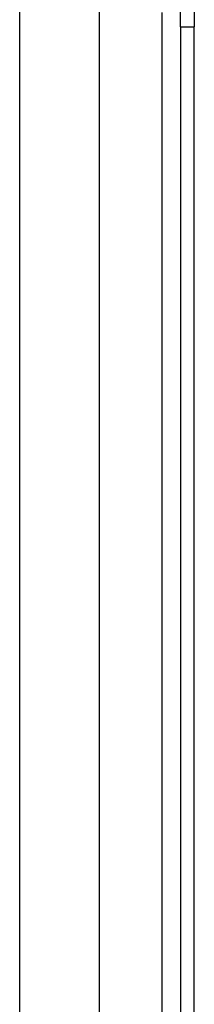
# Model space of a CAD drawing. Header units: inches. Extents: x 5 to 161, y 9 to 87.
# Tile 156 of 195: x 33.772 to 34.638, y 51.985 to 56.869. Entities that reach past the tile are written whole.
import ezdxf

# ---------------------------------------------------------------- set-up
doc = ezdxf.new("R2010")
doc.units = ezdxf.units.IN
doc.header["$MEASUREMENT"] = 0
doc.layers.add('Visible Edges(ANSI)', color=7, linetype='Continuous', lineweight=25)
doc.layers.add('Visible Tangent Edges(ANSI)', color=7, linetype='Continuous', lineweight=25)

msp = doc.modelspace()

# ---------------------------------------------------------------- linework, layer by layer
at = {"layer": 'Visible Edges(ANSI)'}
for p, q in [((33.7724, 42.2105), (33.7724, 57.9901)), ((34.1661, 57.1761), (34.1661, 43.0246)), ((34.5705, 56.8331), (34.5705, 57.1451)), ((34.6385, 57.1451), (34.6385, 56.8331)), ((34.5705, 56.8331), (34.5705, 43.3676)), ((34.6385, 43.3676), (34.6385, 56.8331))]:
    msp.add_line(p, q, dxfattribs=at)
at = {"layer": 'Visible Tangent Edges(ANSI)'}
for p, q in [((34.4775, 56.9044), (34.4775, 43.2962)), ((34.5705, 56.8331), (34.6385, 56.8331))]:
    msp.add_line(p, q, dxfattribs=at)

doc.saveas('drawing.dxf')
